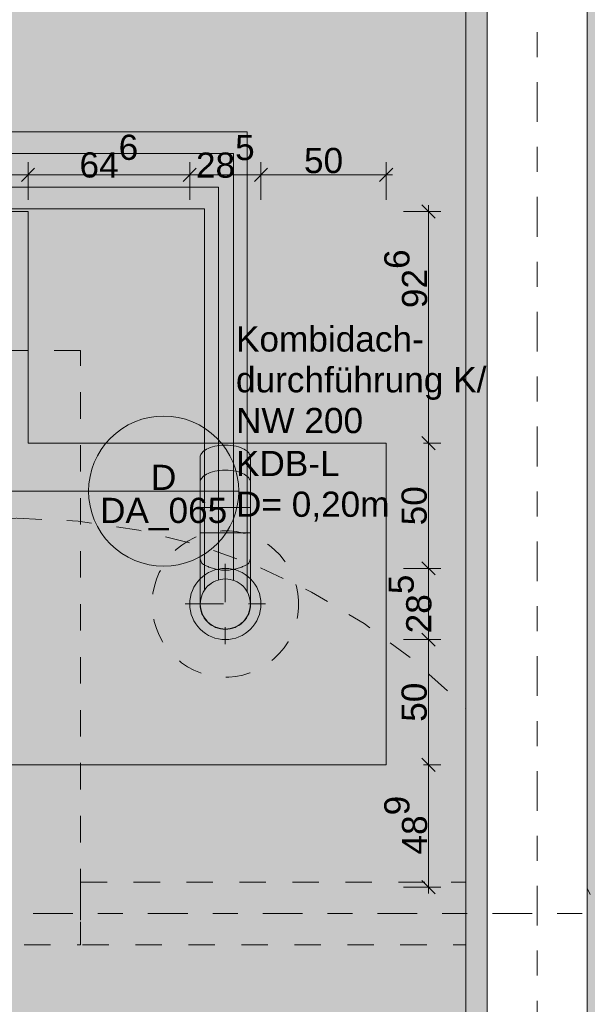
# Model space of a CAD drawing. Header units: metres. Extents: x -180 to 4, y -47 to 4.
# Tile 62 of 256: x -162.29 to -160.02, y -9.06 to -5.13. Entities that reach past the tile are written whole.
import ezdxf

# ---------------------------------------------------------------- set-up
doc = ezdxf.new("R2010")
doc.units = ezdxf.units.M
doc.header["$LTSCALE"] = 0.05
doc.header["$PDMODE"] = 1
doc.header["$PDSIZE"] = -2
for name, pattern in [('ISO-02 Strichlinie', [3.81, 3.048, -0.762]), ('Linienart-1', [2.116328, 1.058164, -1.058164]), ('Linienart-34', [4.233, 2.116, -2.117]), ('Linienart-53', [5.291531, 3.175, -1.058062, 0.352704, -0.705764]), ('VW-01 Strichlinie kurz', [1.999894, 0.999947, -0.999947])]:
    doc.linetypes.add(name, pattern=pattern)
doc.layers.get('0').update_dxf_attribs({"lineweight": 25})
for name, color, linetype, lineweight, true_color in [('30 -35 Decken- 11 Bodendurchbruch', 7, 'Continuous', 15, 0x599559), ('30 -36 Dächer- 3 Dachbeläge', 7, 'Continuous', 15, 0x9999ff), ('30 -36 Dächer- 3 Dachbeläge Gründach', 250, 'Continuous', 9, 0x333333), ('70 -72 Beschriftung- 1 Beschriftung allgemein', 7, 'Continuous', 9, 0xff6633), ('70 -72 Beschriftung- 7 Detailverweise', 7, 'Continuous', 9, 0x00dd00), ('70 -76 Bemaßung- 2 Allgemein', 7, 'Continuous', 5, 0x6666cc), ('CW-Unsichtbar', 7, 'Continuous', 9, 0x599559)]:
    doc.layers.add(name, color=color, linetype=linetype, lineweight=lineweight, true_color=true_color)
for name, color, linetype, lineweight in [('30 -36 Dächer- 9 Sonstiges zur KG360', 7, 'VW-01 Strichlinie kurz', 9), ('60- 61 allgemeine Ausstattung- 4 Terrassen', 7, 'Continuous', 9), ('70 -71 Achsen- 1 Gebäudeachsen', 7, 'Linienart-53', 18), ('70 -73 Bauteildarst.- 2 verdeckt 0.15', 7, 'Linienart-34', 15), ('Keine', 7, 'Continuous', 9)]:
    doc.layers.add(name, color=color, linetype=linetype, lineweight=lineweight)
doc.styles.add('Arial', font='arial.ttf')
doc.dimstyles.new('k+k_klein', dxfattribs={"dimtxt": 0.075516, "dimasz": 0.05302, "dimexe": 0.05, "dimexo": 0.15, "dimgap": 0.005, "dimtad": 1, "dimdec": 3, "dimtxsty": 'Arial', "dimblk": 'VW_SLASH-2', "dimblk1": 'VW_SLASH-2', "dimblk2": 'VW_SLASH-2', "dimcen": 0, "dimdle": 0.025, "dimadec": 3, "dimazin": 0, "dimtfac": 0.75, "dimtdec": 3, "dimtix": 1, "dimtmove": 0, "dimatfit": 0, "dimldrblk": 'VW_FILLEDARROW', "dimfxl": 0.1, "dimfxlon": 1, "dimfrac": 2, "dimtolj": 1, "dimarcsym": 0})

# ---------------------------------------------------------------- blocks, each defined once
blk = doc.blocks.new('Gruppe-1395')
at = {"layer": '30 -36 Dächer- 9 Sonstiges zur KG360', "color": 9, "lineweight": 5, "true_color": 0xbababa, "flags": 128}
blk.add_lwpolyline([(-162.301, -7.117), (-162.056, -7.1291), (-161.8133, -7.1651), (-161.5753, -7.2247), (-161.3443, -7.3073), (-161.1225, -7.4122), (-160.9121, -7.5384), (-160.715, -7.6845), (-160.5332, -7.8493), (-160.3685, -8.0311), (-160.2223, -8.2281), (-160.0962, -8.4386), (-159.9913, -8.6603), (-159.9086, -8.8913), (-159.849, -9.1293), (-159.813, -9.372), (-159.801, -9.617), (-159.813, -9.8621), (-159.849, -10.1048), (-159.9086, -10.3428), (-159.9913, -10.5738), (-160.0962, -10.7955), (-160.2223, -11.006), (-160.3685, -11.203), (-160.5332, -11.3848), (-160.715, -11.5496), (-160.9121, -11.6957), (-161.1225, -11.8218), (-161.3443, -11.9267), (-161.5753, -12.0094), (-161.8133, -12.069), (-162.056, -12.105), (-162.301, -12.117), (-162.546, -12.105), (-162.7887, -12.069), (-163.0267, -12.0094), (-163.2577, -11.9267), (-163.4795, -11.8218), (-163.6899, -11.6957), (-163.887, -11.5496), (-164.0688, -11.3848), (-164.2335, -11.203), (-164.3797, -11.006), (-164.5058, -10.7955), (-164.6107, -10.5738), (-164.6934, -10.3428), (-164.753, -10.1048), (-164.789, -9.8621), (-164.801, -9.617), (-164.789, -9.372), (-164.753, -9.1293), (-164.6934, -8.8913), (-164.6107, -8.6603), (-164.5058, -8.4386), (-164.3797, -8.2281), (-164.2335, -8.0311), (-164.0688, -7.8493), (-163.887, -7.6845), (-163.6899, -7.5384), (-163.4795, -7.4122), (-163.2577, -7.3073), (-163.0267, -7.2247), (-162.7887, -7.1651), (-162.546, -7.1291)], close=True, dxfattribs=at)
blk = doc.blocks.new('Gruppe-1397')
at = {"layer": '30 -35 Decken- 11 Bodendurchbruch', "flags": 128}
blk.add_lwpolyline([(0.1, 0), (0.0995, -0.0098), (0.0981, -0.0195), (0.0957, -0.029), (0.0924, -0.0383), (0.0882, -0.0471), (0.0831, -0.0556), (0.0773, -0.0634), (0.0707, -0.0707), (0.0634, -0.0773), (0.0556, -0.0831), (0.0471, -0.0882), (0.0383, -0.0924), (0.029, -0.0957), (0.0195, -0.0981), (0.0098, -0.0995), (0, -0.1), (-0.0098, -0.0995), (-0.0195, -0.0981), (-0.029, -0.0957), (-0.0383, -0.0924), (-0.0471, -0.0882), (-0.0556, -0.0831), (-0.0634, -0.0773), (-0.0707, -0.0707), (-0.0773, -0.0634), (-0.0831, -0.0556), (-0.0882, -0.0471), (-0.0924, -0.0383), (-0.0957, -0.029), (-0.0981, -0.0195), (-0.0995, -0.0098), (-0.1, 0), (-0.0995, 0.0098), (-0.0981, 0.0195), (-0.0957, 0.029), (-0.0924, 0.0383), (-0.0882, 0.0471), (-0.0831, 0.0556), (-0.0773, 0.0634), (-0.0707, 0.0707), (-0.0634, 0.0773), (-0.0556, 0.0831), (-0.0471, 0.0882), (-0.0383, 0.0924), (-0.029, 0.0957), (-0.0195, 0.0981), (-0.0098, 0.0995), (0, 0.1), (0.0098, 0.0995), (0.0195, 0.0981), (0.029, 0.0957), (0.0383, 0.0924), (0.0471, 0.0882), (0.0556, 0.0831), (0.0634, 0.0773), (0.0707, 0.0707), (0.0773, 0.0634), (0.0831, 0.0556), (0.0882, 0.0471), (0.0924, 0.0383), (0.0957, 0.029), (0.0981, 0.0195), (0.0995, 0.0098)], close=True, dxfattribs=at)
blk = doc.blocks.new('Gruppe-1398')
at = {"layer": '30 -35 Decken- 11 Bodendurchbruch', "color": 7, "linetype": 'ISO-02 Strichlinie', "lineweight": 9, "transparency": 33554687}
for p, q in [((0, 0.16), (0, -0.16)), ((-0.16, 0), (0.16, 0))]:
    blk.add_line(p, q, dxfattribs=at)
blk = doc.blocks.new('Gruppe-1399')
at = {"layer": '30 -35 Decken- 11 Bodendurchbruch', "insert": (0.0425, 0.3296), "char_height": 0.10069, "attachment_point": 7, "line_spacing_factor": 0.970891, "style": 'Arial'}
blk.add_mtext('KDB-L \\PD= 0,20m', dxfattribs=at)
blk = doc.blocks.new('Gruppe-1400')
at = {"layer": '30 -35 Decken- 11 Bodendurchbruch', "color": 7, "transparency": 33554687}
for name in ['Gruppe-1399', 'Gruppe-1398']:
    blk.add_blockref(name, (0, 0), dxfattribs=at)
at = {"layer": '30 -35 Decken- 11 Bodendurchbruch'}
blk.add_blockref('Gruppe-1397', (0, 0), dxfattribs=at)
blk = doc.blocks.new('Schlitze Durchbr (2D)-29')
at = {"layer": 'CW-Unsichtbar', "linetype": 'Continuous', "lineweight": 5, "transparency": 33554687}
for p in [(-0.1, 0), (0.1, 0)]:
    blk.add_point(p, dxfattribs=at)
at = {"layer": '30 -35 Decken- 11 Bodendurchbruch', "color": 7, "transparency": 33554687}
blk.add_blockref('Gruppe-1400', (0, 0), dxfattribs=at)
at = {"layer": '30 -35 Decken- 11 Bodendurchbruch', "color": 0, "flags": 1}
for tag in ['IFC_UUID', 'instanceID', 'prm0_name', 'prm0_type', 'prm0_value', 'prm1_name', 'prm1_type', 'prm1_value', 'prm2_name', 'prm2_type', 'prm2_value', 'prm3_name', 'prm3_type', 'prm3_value', 'prm4_name', 'prm4_type', 'prm4_value', 'prm5_name', 'prm5_type', 'prm5_value', 'prm6_name', 'prm6_type', 'prm6_value', 'prm7_name', 'prm7_type', 'prm7_value']:
    blk.add_attdef(tag, (-161.6275, -7.62), '', height=0.00018, dxfattribs=at)
blk = doc.blocks.new('Gruppe-1416')
at = {"layer": '70 -72 Beschriftung- 7 Detailverweise'}
blk.add_line((0.935, 0), (0.335, 0), dxfattribs=at)
at = {"layer": '70 -72 Beschriftung- 7 Detailverweise', "flags": 128}
blk.add_lwpolyline([(0.935, 0), (0.9336, -0.0294), (0.9292, -0.0585), (0.9221, -0.0871), (0.9122, -0.1148), (0.8996, -0.1414), (0.8844, -0.1667), (0.8669, -0.1903), (0.8471, -0.2121), (0.8253, -0.2319), (0.8017, -0.2494), (0.7764, -0.2646), (0.7498, -0.2772), (0.7221, -0.2871), (0.6935, -0.2942), (0.6644, -0.2986), (0.635, -0.3), (0.6056, -0.2986), (0.5765, -0.2942), (0.5479, -0.2871), (0.5202, -0.2772), (0.4936, -0.2646), (0.4683, -0.2494), (0.4447, -0.2319), (0.4229, -0.2121), (0.4031, -0.1903), (0.3856, -0.1667), (0.3704, -0.1414), (0.3578, -0.1148), (0.3479, -0.0871), (0.3408, -0.0585), (0.3364, -0.0294), (0.335, 0), (0.3364, 0.0294), (0.3408, 0.0585), (0.3479, 0.0871), (0.3578, 0.1148), (0.3704, 0.1414), (0.3856, 0.1667), (0.4031, 0.1903), (0.4229, 0.2121), (0.4447, 0.2319), (0.4683, 0.2494), (0.4936, 0.2646), (0.5202, 0.2772), (0.5479, 0.2871), (0.5765, 0.2942), (0.6056, 0.2986), (0.635, 0.3), (0.6644, 0.2986), (0.6935, 0.2942), (0.7221, 0.2871), (0.7498, 0.2772), (0.7764, 0.2646), (0.8017, 0.2494), (0.8253, 0.2319), (0.8471, 0.2121), (0.8669, 0.1903), (0.8844, 0.1667), (0.8996, 0.1414), (0.9122, 0.1148), (0.9221, 0.0871), (0.9292, 0.0585), (0.9336, 0.0294)], close=True, dxfattribs=at)
at = {"layer": '70 -72 Beschriftung- 7 Detailverweise'}
blk.add_point((0.635, 0), dxfattribs=at)
at = {"layer": '70 -72 Beschriftung- 7 Detailverweise', "line_spacing_factor": 0.96878, "style": 'Arial'}
for s, insert, char_height, attachment_point in [('D', (0.635, 0.0046), 0.1007, 8), ('DA_065', (0.635, -0.0267), 0.10069, 2)]:
    blk.add_mtext(s, dxfattribs=dict(at, insert=insert, char_height=char_height, attachment_point=attachment_point))
blk = doc.blocks.new('Referenzmarkierung-109')
at = {"layer": '70 -72 Beschriftung- 7 Detailverweise', "transparency": 33554687}
for q in [(-0.777, -0.7626), (0.635, 0)]:
    blk.add_line((0, 0), q, dxfattribs=at)
at = {"layer": '70 -72 Beschriftung- 7 Detailverweise', "color": 7, "transparency": 33554687}
blk.add_blockref('Gruppe-1416', (0, 0), dxfattribs=at)
blk = doc.blocks.new('Gruppe-1424')
at = {"layer": '70 -72 Beschriftung- 1 Beschriftung allgemein', "color": 7, "linetype": 'Linienart-1', "lineweight": 13, "transparency": 33554687, "flags": 128}
for points in [[(-161.1781, -7.4179), (-161.1753, -7.4464), (-161.1754, -7.4751), (-161.1783, -7.5037), (-161.184, -7.5318), (-161.1924, -7.5593), (-161.2034, -7.5858), (-161.217, -7.611), (-161.233, -7.6349), (-161.2513, -7.657), (-161.2717, -7.6773), (-161.2939, -7.6954), (-161.3178, -7.7113), (-161.3432, -7.7247), (-161.3697, -7.7357), (-161.3972, -7.7439), (-161.4254, -7.7494), (-161.4539, -7.7522), (-161.4826, -7.7521), (-161.5112, -7.7492), (-161.5393, -7.7435), (-161.5668, -7.7351), (-161.5933, -7.7241), (-161.6186, -7.7105), (-161.6424, -7.6945), (-161.6645, -7.6762), (-161.6848, -7.6558), (-161.7029, -7.6336), (-161.7188, -7.6097), (-161.7323, -7.5843), (-161.7432, -7.5578), (-161.7514, -7.5303), (-161.757, -7.5021), (-161.7597, -7.4736), (-161.7596, -7.4449), (-161.7567, -7.4163), (-161.751, -7.3882), (-161.7426, -7.3607), (-161.7316, -7.3342), (-161.718, -7.3089), (-161.702, -7.2851), (-161.6837, -7.263), (-161.6634, -7.2427), (-161.6411, -7.2246), (-161.6172, -7.2087), (-161.5919, -7.1952), (-161.5653, -7.1843), (-161.5378, -7.1761), (-161.5096, -7.1705), (-161.4811, -7.1678), (-161.4524, -7.1679), (-161.4238, -7.1708), (-161.3957, -7.1765), (-161.3682, -7.1849), (-161.3417, -7.1959), (-161.3165, -7.2095), (-161.2926, -7.2255), (-161.2705, -7.2438), (-161.2503, -7.2641), (-161.2321, -7.2864), (-161.2162, -7.3103), (-161.2028, -7.3356), (-161.1918, -7.3622), (-161.1836, -7.3897)], [(-161.368, -7.4501), (-161.3675, -7.4599), (-161.368, -7.4697), (-161.3694, -7.4794), (-161.3718, -7.4889), (-161.3751, -7.4981), (-161.3793, -7.507), (-161.3843, -7.5154), (-161.3901, -7.5233), (-161.3967, -7.5306), (-161.404, -7.5372), (-161.4118, -7.5431), (-161.4203, -7.5481), (-161.4291, -7.5523), (-161.4384, -7.5557), (-161.4479, -7.558), (-161.4576, -7.5595), (-161.4674, -7.56), (-161.4772, -7.5595), (-161.4869, -7.5581), (-161.4964, -7.5557), (-161.5057, -7.5524), (-161.5145, -7.5482), (-161.523, -7.5432), (-161.5308, -7.5374), (-161.5381, -7.5308), (-161.5447, -7.5235), (-161.5506, -7.5157), (-161.5556, -7.5073), (-161.5598, -7.4984), (-161.5632, -7.4891), (-161.5656, -7.4796), (-161.567, -7.4699), (-161.5675, -7.4601), (-161.567, -7.4503), (-161.5656, -7.4406), (-161.5632, -7.4311), (-161.5599, -7.4218), (-161.5558, -7.413), (-161.5507, -7.4045), (-161.5449, -7.3967), (-161.5383, -7.3894), (-161.531, -7.3828), (-161.5232, -7.3769), (-161.5148, -7.3719), (-161.5059, -7.3677), (-161.4967, -7.3643), (-161.4871, -7.3619), (-161.4774, -7.3605), (-161.4676, -7.36), (-161.4578, -7.3605), (-161.4481, -7.3619), (-161.4386, -7.3643), (-161.4294, -7.3676), (-161.4205, -7.3717), (-161.4121, -7.3768), (-161.4042, -7.3826), (-161.3969, -7.3892), (-161.3903, -7.3965), (-161.3844, -7.4043), (-161.3794, -7.4127), (-161.3752, -7.4216), (-161.3719, -7.4308), (-161.3695, -7.4404)]]:
    blk.add_lwpolyline(points, close=True, dxfattribs=at)
at = {"layer": '70 -72 Beschriftung- 1 Beschriftung allgemein', "color": 7, "linetype": 'Continuous', "lineweight": 18, "transparency": 33554687, "flags": 128}
blk.add_lwpolyline([(-161.325, -7.46), (-161.3257, -7.474), (-161.3277, -7.4878), (-161.3311, -7.5014), (-161.3359, -7.5145), (-161.3418, -7.5272), (-161.349, -7.5392), (-161.3574, -7.5504), (-161.3667, -7.5608), (-161.3771, -7.5702), (-161.3883, -7.5785), (-161.4003, -7.5857), (-161.413, -7.5916), (-161.4261, -7.5964), (-161.4397, -7.5998), (-161.4535, -7.6018), (-161.4675, -7.6025), (-161.4815, -7.6018), (-161.4953, -7.5998), (-161.5089, -7.5964), (-161.522, -7.5916), (-161.5347, -7.5857), (-161.5467, -7.5785), (-161.5579, -7.5702), (-161.5683, -7.5608), (-161.5777, -7.5504), (-161.586, -7.5392), (-161.5932, -7.5272), (-161.5992, -7.5145), (-161.6039, -7.5014), (-161.6073, -7.4878), (-161.6093, -7.474), (-161.61, -7.46), (-161.6093, -7.446), (-161.6073, -7.4322), (-161.6039, -7.4186), (-161.5992, -7.4055), (-161.5932, -7.3928), (-161.586, -7.3808), (-161.5777, -7.3696), (-161.5683, -7.3592), (-161.5579, -7.3498), (-161.5467, -7.3415), (-161.5347, -7.3343), (-161.522, -7.3283), (-161.5089, -7.3236), (-161.4953, -7.3202), (-161.4815, -7.3182), (-161.4675, -7.3175), (-161.4535, -7.3182), (-161.4397, -7.3202), (-161.4261, -7.3236), (-161.413, -7.3283), (-161.4003, -7.3343), (-161.3883, -7.3415), (-161.3771, -7.3498), (-161.3667, -7.3592), (-161.3574, -7.3696), (-161.349, -7.3808), (-161.3418, -7.3928), (-161.3359, -7.4055), (-161.3311, -7.4186), (-161.3277, -7.4322), (-161.3257, -7.446)], close=True, dxfattribs=at)
at = {"layer": 'Keine', "color": 252, "true_color": 0x888888}
for p, q in [((-164.0797, -5.5737), (-161.3801, -5.5737)), ((-161.3801, -5.5737), (-161.3801, -7.4123)), ((-163.9934, -5.6601), (-161.4354, -5.6601)), ((-161.4354, -5.6601), (-161.4354, -7.3657)), ((-162.8401, -5.7948), (-161.4944, -5.7948)), ((-161.4944, -5.7948), (-161.4944, -7.3641)), ((-162.7537, -5.8812), (-161.5507, -5.8812)), ((-161.5507, -5.8812), (-161.5507, -7.4052)), ((-161.5685, -7.46), (-161.5685, -6.875)), ((-161.3665, -7.46), (-161.3665, -6.875)), ((-161.5685, -7.075), (-161.3665, -7.075)), ((-161.5685, -7.175), (-161.3665, -7.175))]:
    blk.add_line(p, q, dxfattribs=at)
at = {"layer": 'Keine', "color": 252, "true_color": 0x888888, "flags": 128}
for points in [[(-161.5685, -6.875), (-161.5683, -6.8721), (-161.5678, -6.8691), (-161.5668, -6.8659), (-161.5653, -6.8626), (-161.5633, -6.8591), (-161.5606, -6.8557), (-161.5573, -6.8521), (-161.5532, -6.8485), (-161.5483, -6.845), (-161.5424, -6.8415), (-161.5356, -6.8381), (-161.5279, -6.8349), (-161.5193, -6.8321), (-161.5099, -6.8296), (-161.5, -6.8276), (-161.4895, -6.8262), (-161.4786, -6.8253), (-161.4675, -6.825), (-161.4562, -6.8253), (-161.4452, -6.8262), (-161.4345, -6.8277), (-161.4244, -6.8298), (-161.4151, -6.8323), (-161.4067, -6.8351), (-161.3991, -6.8382), (-161.3925, -6.8415), (-161.3867, -6.845), (-161.3817, -6.8486), (-161.3776, -6.8522), (-161.3742, -6.8558), (-161.3716, -6.8594), (-161.3695, -6.8628), (-161.3681, -6.8661), (-161.3672, -6.8692), (-161.3667, -6.8722), (-161.3665, -6.875)], [(-161.5685, -6.975), (-161.5683, -6.9721), (-161.5678, -6.9691), (-161.5668, -6.9659), (-161.5653, -6.9626), (-161.5633, -6.9591), (-161.5606, -6.9557), (-161.5573, -6.9521), (-161.5532, -6.9485), (-161.5483, -6.945), (-161.5424, -6.9415), (-161.5356, -6.9381), (-161.5279, -6.9349), (-161.5193, -6.9321), (-161.5099, -6.9296), (-161.5, -6.9276), (-161.4895, -6.9262), (-161.4786, -6.9253), (-161.4675, -6.925), (-161.4562, -6.9253), (-161.4452, -6.9262), (-161.4345, -6.9277), (-161.4244, -6.9298), (-161.4151, -6.9323), (-161.4067, -6.9351), (-161.3991, -6.9382), (-161.3925, -6.9415), (-161.3867, -6.945), (-161.3817, -6.9486), (-161.3776, -6.9522), (-161.3742, -6.9558), (-161.3716, -6.9594), (-161.3695, -6.9628), (-161.3681, -6.9661), (-161.3672, -6.9692), (-161.3667, -6.9722), (-161.3665, -6.975)]]:
    blk.add_lwpolyline(points, dxfattribs=at)
blk.add_lwpolyline([(-161.5685, -7.46, 0.414214), (-161.4675, -7.561, 0.414214), (-161.3665, -7.46)], format="xyb", dxfattribs=at)
at = {"layer": 'Keine', "color": 252, "true_color": 0x888888}
blk.add_open_spline([(-161.5685, -7.275), (-161.5685, -7.2812), (-161.5578, -7.3059), (-161.4675, -7.3313), (-161.3772, -7.3059), (-161.3665, -7.2812), (-161.3665, -7.275)], degree=2, dxfattribs=at)
blk = doc.blocks.new('Gruppe-1433')
at = {"layer": '30 -36 Dächer- 3 Dachbeläge Gründach', "linetype": 'Continuous', "lineweight": 0, "true_color": 0xe7eedf, "transparency": 33554687}
blk.add_hatch(color=254, dxfattribs=at).paths.add_polyline_path([(-175.136, -0.732), (-160.506, -0.732), (-160.506, -11.412), (-175.136, -11.412)])
at = {"layer": '30 -36 Dächer- 3 Dachbeläge Gründach', "flags": 128}
blk.add_lwpolyline([(-175.136, -0.732), (-160.506, -0.732), (-160.506, -11.412), (-175.136, -11.412)], close=True, dxfattribs=at)
at = {"color": 255, "lineweight": 9}
blk.add_wipeout([(-160.825, -6.8175), (-160.825, -8.1025), (-162.456, -8.1025), (-162.456, -8.682), (-165.7546, -8.682), (-165.7546, -8.1415), (-165.056, -8.1415), (-165.056, -6.7415), (-165.7546, -6.7415), (-165.7546, -5.8915), (-162.256, -5.8915), (-162.256, -6.8175)], dxfattribs=at).dxf.layer = '30 -36 Dächer- 3 Dachbeläge'
at = {"layer": '30 -36 Dächer- 3 Dachbeläge', "linetype": 'Continuous', "lineweight": 9}
h = blk.add_hatch(dxfattribs=at)
h.set_pattern_fill('{914A209A-ED12-11EE-87B6-5CE', style=0, pattern_type=2)
h.set_pattern_definition([(-22, (-154.2085, -7.44149), (-0.018555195, 0.04226461), [0.000625, -0.061875]), (14, (-154.200251, -7.464167), (-0.03711039, -0.027832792), [0.000625, -0.030625]), (-3.77456, (-154.259014, -7.4786), (-0.01958604, 0.06597403), [0.00028186, -0.09367194]), (-68, (-154.08892, -7.41469), (0.1926424, 0.04408), [0.0002813, -0.0934688]), (96, (-154.222934, -7.506433), (-0.03610527, -0.06319548), [0.0005625, -0.0931875]), (132, (-154.1951, -7.482728), (0.04020292, 0.00412338), [0.0003125, -0.0621875]), (-17, (-154.227055, -7.46623), (0.0930531, 0.02892868), [0.000625, -0.061875]), (-145, (-154.2219, -7.461075), (0.06266964, -0.04009224), [0.000625, -0.061875]), (-137, (-154.23633, -7.45798), (0.0494443, -0.0212357), [0.000625, -0.061875])])
h.paths.add_polyline_path([(-162.256, -5.8915), (-162.256, -6.8175), (-160.825, -6.8175), (-160.825, -8.1025), (-162.456, -8.1025), (-162.456, -8.682), (-167.071, -8.682), (-167.071, -5.8915)])
h.paths.add_polyline_path([(-165.056, -8.1415), (-165.056, -6.7415), (-166.456, -6.7415), (-166.456, -8.1415)])
at = {"layer": '30 -36 Dächer- 3 Dachbeläge', "lineweight": 9, "flags": 128}
blk.add_lwpolyline([(-162.256, -5.8915), (-162.256, -6.8175), (-160.825, -6.8175), (-160.825, -8.1025), (-162.456, -8.1025), (-162.456, -8.682), (-167.071, -8.682), (-167.071, -5.8915)], close=True, dxfattribs=at)
at = {"layer": '70 -73 Bauteildarst.- 2 verdeckt 0.15', "flags": 128}
blk.add_lwpolyline([(-162.046, -6.447), (-164.1462, -6.447), (-164.146, -8.822), (-162.046, -8.822)], close=True, dxfattribs=at)
at = {"layer": 'Keine', "color": 7}
blk.add_blockref('Gruppe-1395', (0, 0), dxfattribs=at)
at = {"layer": '70 -73 Bauteildarst.- 2 verdeckt 0.15', "flags": 128}
blk.add_lwpolyline([(-162.046, -8.572), (-160.421, -8.572), (-160.421, -8.822), (-162.046, -8.822)], close=True, dxfattribs=at)
at = {"color": 255, "lineweight": 9}
blk.add_wipeout([(-160.051, -11.867), (-167.8062, -11.867), (-167.8062, -11.412), (-160.506, -11.412), (-160.506, -0.732), (-167.8062, -0.732), (-167.8062, -0.277), (-160.051, -0.277)], dxfattribs=at).dxf.layer = '30 -36 Dächer- 3 Dachbeläge'
at = {"layer": '30 -36 Dächer- 3 Dachbeläge', "linetype": 'Continuous', "lineweight": 0, "transparency": 33554687}
h = blk.add_hatch(color=254, dxfattribs=at)
h.paths.add_polyline_path([(-175.841, -12.117), (-159.801, -12.117), (-159.801, -0.027), (-175.841, -0.027)])
h.paths.add_polyline_path([(-160.051, -0.277), (-160.051, -11.867), (-175.591, -11.867), (-175.591, -0.277)])
at = {"layer": '30 -36 Dächer- 3 Dachbeläge', "linetype": 'Continuous', "lineweight": 9}
h = blk.add_hatch(dxfattribs=at)
h.set_pattern_fill('{914A209A-ED12-11EE-87B6-5CE', style=0, pattern_type=2)
h.set_pattern_definition([(-22, (-159.863306, -7.597042), (-0.018555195, 0.04226461), [0.000625, -0.061875]), (14, (-159.855057, -7.619718), (-0.03711039, -0.027832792), [0.000625, -0.030625]), (-3.77456, (-159.91382, -7.63415), (-0.01958604, 0.06597403), [0.00028186, -0.09367194]), (-68, (-159.74373, -7.57024), (0.1926424, 0.04408), [0.0002813, -0.0934688]), (96, (-159.87774, -7.661983), (-0.03610527, -0.06319548), [0.0005625, -0.0931875]), (132, (-159.849908, -7.63828), (0.04020292, 0.004123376), [0.0003125, -0.0621875]), (-17, (-159.88186, -7.62178), (0.0930531, 0.02892868), [0.000625, -0.061875]), (-145, (-159.876705, -7.616625), (0.06266964, -0.04009224), [0.000625, -0.061875]), (-137, (-159.89114, -7.613533), (0.0494443, -0.02123569), [0.000625, -0.061875])])
h.paths.add_polyline_path([(-160.051, -0.277), (-175.591, -0.277), (-175.591, -11.867), (-160.051, -11.867)])
h.paths.add_polyline_path([(-175.136, -0.732), (-160.506, -0.732), (-160.506, -11.412), (-175.136, -11.412)])
at = {"layer": '30 -36 Dächer- 3 Dachbeläge', "lineweight": 9, "flags": 128}
for points in [[(-160.051, -0.277), (-175.591, -0.277), (-175.591, -11.867), (-160.051, -11.867)], [(-175.136, -0.732), (-160.506, -0.732), (-160.506, -11.412), (-175.136, -11.412)]]:
    blk.add_lwpolyline(points, close=True, dxfattribs=at)
at = {"layer": '30 -36 Dächer- 3 Dachbeläge', "flags": 128}
blk.add_lwpolyline([(-160.051, -0.277), (-160.051, -11.867), (-175.591, -11.867), (-175.591, -0.277)], close=True, dxfattribs=at)
at = {"layer": '30 -35 Decken- 11 Bodendurchbruch'}
blk.add_blockref('Schlitze Durchbr (2D)-29', (-161.4675, -7.46), dxfattribs=at)
at = {"layer": '70 -72 Beschriftung- 7 Detailverweise'}
blk.add_blockref('Referenzmarkierung-109', (-162.349, -7.0089), dxfattribs=at)
at = {"layer": '70 -72 Beschriftung- 1 Beschriftung allgemein', "insert": (-161.425, -6.3506), "char_height": 0.100689, "attachment_point": 1, "line_spacing_factor": 0.970891, "style": 'Arial'}
blk.add_mtext('Kombidach-\\Pdurchführung K/E\\PNW 200', dxfattribs=at)
at = {"layer": '70 -72 Beschriftung- 1 Beschriftung allgemein', "color": 7}
blk.add_blockref('Gruppe-1424', (0, 0), dxfattribs=at)
blk = doc.blocks.new('Gruppe-1438')
at = {"color": 255, "lineweight": 9}
blk.add_wipeout([(-160.421, -0.247), (-160.021, -0.247), (-160.021, -11.897), (-160.421, -11.897)], dxfattribs=at).dxf.layer = '60- 61 allgemeine Ausstattung- 4 Terrassen'
at = {"layer": '60- 61 allgemeine Ausstattung- 4 Terrassen', "lineweight": 9, "flags": 128}
blk.add_lwpolyline([(-160.421, -0.247), (-160.021, -0.247), (-160.021, -11.897), (-160.421, -11.897)], close=True, dxfattribs=at)
blk = doc.blocks.new('_Dach_2D (2D)')
at = {"layer": '70 -72 Beschriftung- 1 Beschriftung allgemein', "color": 7}
blk.add_blockref('Gruppe-1433', (0, 0), dxfattribs=at)
at = {"layer": '60- 61 allgemeine Ausstattung- 4 Terrassen', "color": 7}
blk.add_blockref('Gruppe-1438', (0, 0), dxfattribs=at)
blk = doc.blocks.new('VW_SLASH-2')
at = {"color": 0, "linetype": 'ByBlock', "lineweight": -2, "transparency": 16777216}
blk.add_line((0.472, 0), (-1, 0), dxfattribs=at)
at = {"color": 0, "lineweight": 5, "transparency": 16777216, "flags": 128}
blk.add_lwpolyline([(0.5, 0.5), (-0.5, -0.5)], dxfattribs=at)
blk = doc.blocks.new('*D2493')
at = {"layer": '70 -76 Bemaßung- 2 Allgemein', "color": 0, "lineweight": -2}
for p, q in [((-162.256, -5.845), (-162.256, -5.695)), ((-161.61, -5.845), (-161.61, -5.695)), ((-161.663, -5.745), (-162.203, -5.745))]:
    blk.add_line(p, q, dxfattribs=at)
at = {"layer": 'Defpoints', "color": 0}
for p in [(-162.256, -5.745), (-161.61, -7.46), (-162.256, -8.1025)]:
    blk.add_point(p, dxfattribs=at)
at = {"layer": '70 -76 Bemaßung- 2 Allgemein', "color": 0, "lineweight": -2, "xscale": 0.05302001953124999, "yscale": 0.05302001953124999, "zscale": 0.05302001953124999, "rotation": 180}
blk.add_blockref('VW_SLASH-2', (-162.256, -5.745), dxfattribs=at)
at = {"layer": '70 -76 Bemaßung- 2 Allgemein', "color": 0, "lineweight": -2, "xscale": 0.05302001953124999, "yscale": 0.05302001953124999, "zscale": 0.05302001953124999}
blk.add_blockref('VW_SLASH-2', (-161.61, -5.745), dxfattribs=at)
at = {"layer": '70 -76 Bemaßung- 2 Allgemein', "color": 0, "insert": (-161.933, -5.671), "char_height": 0.100689, "attachment_point": 5, "style": 'Arial'}
blk.add_mtext('\\A1;64\\S6^ ;', dxfattribs=at)
blk = doc.blocks.new('VW_FILLEDARROW')
at = {"linetype": 'Continuous', "lineweight": 0, "transparency": 16777216}
blk.add_hatch(color=0, dxfattribs=at).paths.add_polyline_path([(-2.829, 0.758), (0, 0), (-2.829, -0.758)])
at = {"color": 0, "lineweight": 5, "transparency": 16777216, "flags": 128}
blk.add_lwpolyline([(-2.829, 0.758), (0, 0), (-2.829, -0.758)], close=True, dxfattribs=at)
blk = doc.blocks.new('*D2494')
at = {"layer": '70 -76 Bemaßung- 2 Allgemein', "color": 0, "lineweight": -2}
for p, q in [((-161.61, -5.845), (-161.61, -5.695)), ((-161.325, -5.845), (-161.325, -5.695)), ((-161.378, -5.745), (-161.557, -5.745))]:
    blk.add_line(p, q, dxfattribs=at)
at = {"layer": 'Defpoints', "color": 0}
for p in [(-161.61, -5.745), (-161.61, -7.46), (-161.325, -7.46)]:
    blk.add_point(p, dxfattribs=at)
at = {"layer": '70 -76 Bemaßung- 2 Allgemein', "color": 0, "lineweight": -2, "xscale": 0.05302001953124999, "yscale": 0.05302001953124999, "zscale": 0.05302001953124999, "rotation": 180}
blk.add_blockref('VW_SLASH-2', (-161.61, -5.745), dxfattribs=at)
at = {"layer": '70 -76 Bemaßung- 2 Allgemein', "color": 0, "lineweight": -2, "xscale": 0.05302001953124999, "yscale": 0.05302001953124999, "zscale": 0.05302001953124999}
blk.add_blockref('VW_SLASH-2', (-161.325, -5.745), dxfattribs=at)
at = {"layer": '70 -76 Bemaßung- 2 Allgemein', "color": 0, "insert": (-161.4675, -5.6719), "char_height": 0.100689, "attachment_point": 5, "style": 'Arial'}
blk.add_mtext('\\A1;28\\S5^ ;', dxfattribs=at)
blk = doc.blocks.new('*D2495')
at = {"layer": '70 -76 Bemaßung- 2 Allgemein', "color": 0, "lineweight": -2}
for p, q in [((-161.325, -5.845), (-161.325, -5.695)), ((-160.825, -5.845), (-160.825, -5.695)), ((-160.878, -5.745), (-161.272, -5.745))]:
    blk.add_line(p, q, dxfattribs=at)
at = {"layer": 'Defpoints', "color": 0}
for p in [(-161.325, -5.745), (-161.325, -7.46), (-160.825, -8.1025)]:
    blk.add_point(p, dxfattribs=at)
at = {"layer": '70 -76 Bemaßung- 2 Allgemein', "color": 0, "lineweight": -2, "xscale": 0.05302001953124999, "yscale": 0.05302001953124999, "zscale": 0.05302001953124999, "rotation": 180}
blk.add_blockref('VW_SLASH-2', (-161.325, -5.745), dxfattribs=at)
at = {"layer": '70 -76 Bemaßung- 2 Allgemein', "color": 0, "lineweight": -2, "xscale": 0.05302001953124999, "yscale": 0.05302001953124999, "zscale": 0.05302001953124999}
blk.add_blockref('VW_SLASH-2', (-160.825, -5.745), dxfattribs=at)
at = {"layer": '70 -76 Bemaßung- 2 Allgemein', "color": 0, "insert": (-161.075, -5.6886), "char_height": 0.10069, "attachment_point": 5, "style": 'Arial'}
blk.add_mtext('\\A1;50', dxfattribs=at)
blk = doc.blocks.new('*D2497')
at = {"layer": '70 -76 Bemaßung- 2 Allgemein', "color": 0, "lineweight": -2}
for p, q in [((-160.756, -5.8915), (-160.606, -5.8915)), ((-160.656, -6.7645), (-160.656, -5.9445)), ((-160.675, -6.8175), (-160.606, -6.8175))]:
    blk.add_line(p, q, dxfattribs=at)
at = {"layer": 'Defpoints', "color": 0}
for p in [(-162.256, -5.8915), (-160.656, -5.8915), (-160.825, -6.8175)]:
    blk.add_point(p, dxfattribs=at)
at = {"layer": '70 -76 Bemaßung- 2 Allgemein', "color": 0, "lineweight": -2, "xscale": 0.05302001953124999, "yscale": 0.05302001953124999, "zscale": 0.05302001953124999}
for p, rotation in [((-160.656, -5.8915), 90), ((-160.656, -6.8175), 270)]:
    blk.add_blockref('VW_SLASH-2', p, dxfattribs=dict(at, rotation=rotation))
at = {"layer": '70 -76 Bemaßung- 2 Allgemein', "color": 0, "insert": (-160.746, -6.1605), "char_height": 0.100689, "attachment_point": 5, "rotation": 90, "style": 'Arial'}
blk.add_mtext('\\A1;92\\S6^ ;', dxfattribs=at)
blk = doc.blocks.new('*D2498')
at = {"layer": '70 -76 Bemaßung- 2 Allgemein', "color": 0, "lineweight": -2}
for p, q in [((-160.675, -6.8175), (-160.606, -6.8175)), ((-160.656, -7.2645), (-160.656, -6.8705)), ((-160.756, -7.3175), (-160.606, -7.3175))]:
    blk.add_line(p, q, dxfattribs=at)
at = {"layer": 'Defpoints', "color": 0}
for p in [(-160.825, -6.8175), (-160.656, -6.8175), (-161.4675, -7.3175)]:
    blk.add_point(p, dxfattribs=at)
at = {"layer": '70 -76 Bemaßung- 2 Allgemein', "color": 0, "lineweight": -2, "xscale": 0.05302001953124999, "yscale": 0.05302001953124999, "zscale": 0.05302001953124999}
for p, rotation in [((-160.656, -6.8175), 90), ((-160.656, -7.3175), 270)]:
    blk.add_blockref('VW_SLASH-2', p, dxfattribs=dict(at, rotation=rotation))
at = {"layer": '70 -76 Bemaßung- 2 Allgemein', "color": 0, "insert": (-160.7124, -7.0675), "char_height": 0.10069, "attachment_point": 5, "rotation": 90, "style": 'Arial'}
blk.add_mtext('\\A1;50', dxfattribs=at)
blk = doc.blocks.new('*D2499')
at = {"layer": '70 -76 Bemaßung- 2 Allgemein', "color": 0, "lineweight": -2}
for p, q in [((-160.756, -7.3175), (-160.606, -7.3175)), ((-160.656, -7.5495), (-160.656, -7.3705)), ((-160.756, -7.6025), (-160.606, -7.6025))]:
    blk.add_line(p, q, dxfattribs=at)
at = {"layer": 'Defpoints', "color": 0}
for p in [(-161.4675, -7.3175), (-160.656, -7.3175), (-161.4675, -7.6025)]:
    blk.add_point(p, dxfattribs=at)
at = {"layer": '70 -76 Bemaßung- 2 Allgemein', "color": 0, "lineweight": -2, "xscale": 0.05302001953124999, "yscale": 0.05302001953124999, "zscale": 0.05302001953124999}
for p, rotation in [((-160.656, -7.3175), 90), ((-160.656, -7.6025), 270)]:
    blk.add_blockref('VW_SLASH-2', p, dxfattribs=dict(at, rotation=rotation))
at = {"layer": '70 -76 Bemaßung- 2 Allgemein', "color": 0, "insert": (-160.7291, -7.46), "char_height": 0.100689, "attachment_point": 5, "rotation": 90, "style": 'Arial'}
blk.add_mtext('\\A1;28\\S5^ ;', dxfattribs=at)
blk = doc.blocks.new('*D2500')
at = {"layer": '70 -76 Bemaßung- 2 Allgemein', "color": 0, "lineweight": -2}
for p, q in [((-160.756, -7.6025), (-160.606, -7.6025)), ((-160.656, -8.0495), (-160.656, -7.6555)), ((-160.675, -8.1025), (-160.606, -8.1025))]:
    blk.add_line(p, q, dxfattribs=at)
at = {"layer": 'Defpoints', "color": 0}
for p in [(-161.4675, -7.6025), (-160.656, -7.6025), (-160.825, -8.1025)]:
    blk.add_point(p, dxfattribs=at)
at = {"layer": '70 -76 Bemaßung- 2 Allgemein', "color": 0, "lineweight": -2, "xscale": 0.05302001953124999, "yscale": 0.05302001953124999, "zscale": 0.05302001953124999}
for p, rotation in [((-160.656, -7.6025), 90), ((-160.656, -8.1025), 270)]:
    blk.add_blockref('VW_SLASH-2', p, dxfattribs=dict(at, rotation=rotation))
at = {"layer": '70 -76 Bemaßung- 2 Allgemein', "color": 0, "insert": (-160.7124, -7.8525), "char_height": 0.10069, "attachment_point": 5, "rotation": 90, "style": 'Arial'}
blk.add_mtext('\\A1;50', dxfattribs=at)
blk = doc.blocks.new('*D2501')
at = {"layer": '70 -76 Bemaßung- 2 Allgemein', "color": 0, "lineweight": -2}
for p, q in [((-160.675, -8.1025), (-160.606, -8.1025)), ((-160.656, -8.5385), (-160.656, -8.1555)), ((-160.756, -8.5915), (-160.606, -8.5915))]:
    blk.add_line(p, q, dxfattribs=at)
at = {"layer": 'Defpoints', "color": 0}
for p in [(-160.825, -8.1025), (-160.656, -8.1025), (-162.256, -8.5915)]:
    blk.add_point(p, dxfattribs=at)
at = {"layer": '70 -76 Bemaßung- 2 Allgemein', "color": 0, "lineweight": -2, "xscale": 0.05302001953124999, "yscale": 0.05302001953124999, "zscale": 0.05302001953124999}
for p, rotation in [((-160.656, -8.1025), 90), ((-160.656, -8.5915), 270)]:
    blk.add_blockref('VW_SLASH-2', p, dxfattribs=dict(at, rotation=rotation))
at = {"layer": '70 -76 Bemaßung- 2 Allgemein', "color": 0, "insert": (-160.7461, -8.3436), "char_height": 0.100689, "attachment_point": 5, "rotation": 90, "style": 'Arial'}
blk.add_mtext('\\A1;48\\S9^ ;', dxfattribs=at)
blk = doc.blocks.new('*D2513')
at = {"layer": '70 -76 Bemaßung- 2 Allgemein', "color": 0, "lineweight": -2}
for p, q in [((-162.756, -5.845), (-162.756, -5.695)), ((-162.256, -5.845), (-162.256, -5.695)), ((-162.309, -5.745), (-162.703, -5.745))]:
    blk.add_line(p, q, dxfattribs=at)
at = {"layer": 'Defpoints', "color": 0}
for p in [(-162.756, -5.745), (-162.256, -6.2852), (-162.756, -7.2515)]:
    blk.add_point(p, dxfattribs=at)
at = {"layer": '70 -76 Bemaßung- 2 Allgemein', "color": 0, "lineweight": -2, "xscale": 0.05302001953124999, "yscale": 0.05302001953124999, "zscale": 0.05302001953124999, "rotation": 180}
blk.add_blockref('VW_SLASH-2', (-162.756, -5.745), dxfattribs=at)
at = {"layer": '70 -76 Bemaßung- 2 Allgemein', "color": 0, "lineweight": -2, "xscale": 0.05302001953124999, "yscale": 0.05302001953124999, "zscale": 0.05302001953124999}
blk.add_blockref('VW_SLASH-2', (-162.256, -5.745), dxfattribs=at)
at = {"layer": '70 -76 Bemaßung- 2 Allgemein', "color": 0, "insert": (-162.506, -5.6886), "char_height": 0.10069, "attachment_point": 5, "style": 'Arial'}
blk.add_mtext('\\A1;50', dxfattribs=at)
blk = doc.blocks.new('_Achsen (3D)')
at = {"layer": '70 -71 Achsen- 1 Gebäudeachsen', "transparency": 33554687}
for p, q in [((-160.221, 3.8), (-160.221, -46.172)), ((-179.668, -8.697), (3.826, -8.697))]:
    blk.add_line(p, q, dxfattribs=at)
blk = doc.blocks.new('Gruppe-2004')
at = {"layer": '70 -76 Bemaßung- 2 Allgemein'}
for base, p1, p2, text, picture, middle in [((-162.256, -5.745), (-161.61001, -7.46), (-162.256, -8.1025), '64\\S6^ ;', '*D2493', (-161.933, -5.67096)), ((-161.61001, -5.745), (-161.32501, -7.46), (-161.61001, -7.46), '28\\S5^ ;', '*D2494', (-161.46751, -5.67187)), ((-161.32501, -5.745), (-160.82501, -8.1025), (-161.32501, -7.46), '50', '*D2495', (-161.07501, -5.6886))]:
    dim = blk.add_linear_dim(base=base, p1=p1, p2=p2, text=text, dimstyle='k+k_klein', override={"dimtxt": 0.100689, "dimgap": 0.005, "dimdec": 4, "dimpost": '<>', "dimtxsty": 'Arial', "dimtmove": 2}, dxfattribs=at)
    dim.commit()
    dim.dimension.update_dxf_attribs({"geometry": picture, "text_midpoint": middle})
blk = doc.blocks.new('Gruppe-2005')
at = {"layer": '70 -76 Bemaßung- 2 Allgemein'}
for base, p1, p2, text, override, picture, middle in [((-160.656, -5.89149), (-160.82501, -6.8175), (-162.256, -5.89149), '92\\S6^ ;', {"dimtxt": 0.100689, "dimgap": 0.009, "dimdec": 4, "dimpost": '<>', "dimtxsty": 'Arial', "dimtmove": 2}, '*D2497', (-160.74596, -6.16049)), ((-160.656, -8.1025), (-162.256, -8.59149), (-160.82501, -8.1025), '48\\S9^ ;', {"dimtxt": 0.100689, "dimgap": 0.009097, "dimdec": 4, "dimpost": '<>', "dimtxsty": 'Arial', "dimtmove": 2}, '*D2501', (-160.74606, -8.34362))]:
    dim = blk.add_linear_dim(base=base, p1=p1, p2=p2, angle=270, text=text, dimstyle='k+k_klein', override=override, dxfattribs=at)
    dim.commit()
    dim.dimension.update_dxf_attribs({"geometry": picture, "text_midpoint": middle, "dimtype": 160})
for base, p1, p2, text, picture, middle in [((-160.656, -6.8175), (-161.46751, -7.3175), (-160.82501, -6.8175), '50', '*D2498', (-160.7124, -7.0675)), ((-160.656, -7.3175), (-161.46751, -7.6025), (-161.46751, -7.3175), '28\\S5^ ;', '*D2499', (-160.72913, -7.46)), ((-160.656, -7.6025), (-160.82501, -8.1025), (-161.46751, -7.6025), '50', '*D2500', (-160.7124, -7.8525))]:
    dim = blk.add_linear_dim(base=base, p1=p1, p2=p2, angle=270, text=text, dimstyle='k+k_klein', override={"dimtxt": 0.100689, "dimgap": 0.005, "dimdec": 4, "dimpost": '<>', "dimtxsty": 'Arial', "dimtmove": 2}, dxfattribs=at)
    dim.commit()
    dim.dimension.update_dxf_attribs({"geometry": picture, "text_midpoint": middle})
blk = doc.blocks.new('Gruppe-2007')
at = {"layer": '70 -76 Bemaßung- 2 Allgemein'}
dim = blk.add_linear_dim(base=(-162.75599996, -5.745), p1=(-162.25599996, -6.28522554), p2=(-162.75599996, -7.2514912), text='50', dimstyle='k+k_klein', override={"dimtxt": 0.100689, "dimgap": 0.005, "dimdec": 8, "dimpost": '<>', "dimtxsty": 'Arial', "dimtmove": 2}, dxfattribs=at)
dim.commit()
dim.dimension.update_dxf_attribs({"geometry": '*D2513', "text_midpoint": (-162.50599996, -5.68859844)})
blk = doc.blocks.new('_Dach_2D Bemaßung_ Beschriftung (2D)')
at = {"layer": '70 -76 Bemaßung- 2 Allgemein'}
for name in ['Gruppe-2007', 'Gruppe-2004', 'Gruppe-2005']:
    blk.add_blockref(name, (0, 0), dxfattribs=at)

msp = doc.modelspace()

# ---------------------------------------------------------------- block references
at = {"layer": 'Keine', "color": 1}
msp.add_blockref('_Dach_2D (2D)', (0, 0), dxfattribs=at)

# ---------------------------------------------------------------- next in the draw order: block references
msp.add_blockref('_Dach_2D Bemaßung_ Beschriftung (2D)', (0, 0), dxfattribs=at)

# ---------------------------------------------------------------- next in the draw order: block references
msp.add_blockref('_Achsen (3D)', (0, 0), dxfattribs=at)

doc.saveas('drawing.dxf')
